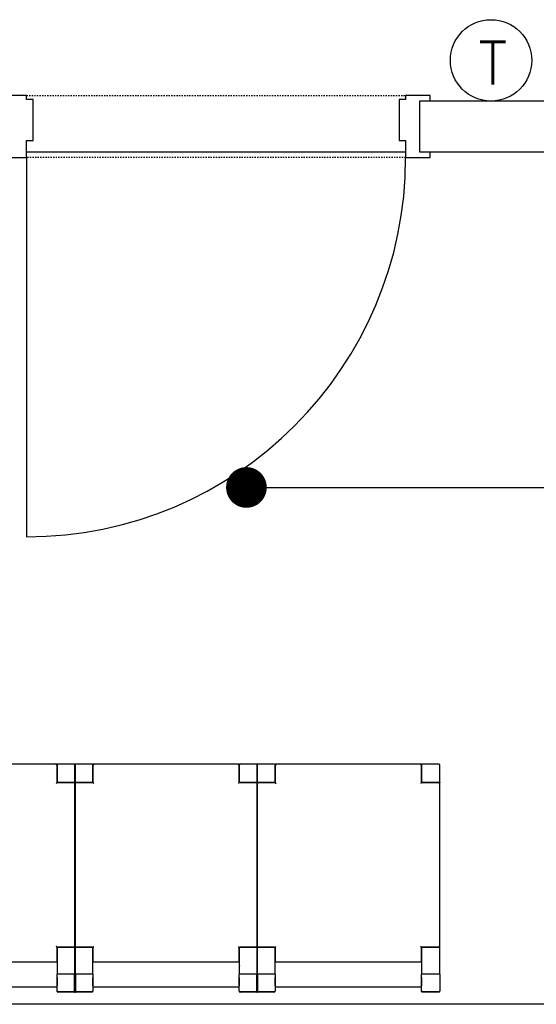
# Model space of a CAD drawing. Header units: centimetres. Extents: x -1062 to 5388, y 1642 to 2943.
# Tile 70 of 90: x 4758 to 4885, y 2124 to 2366. Entities that reach past the tile are written whole.
import ezdxf

# ---------------------------------------------------------------- set-up
doc = ezdxf.new("R2010")
doc.units = ezdxf.units.CM
doc.linetypes.add('XREF$0$Kreska', pattern=[0.635, 0.3175, -0.3175])
for name, color, linetype in [('M-TEXT-ROOM-TAG', 86, 'Continuous'), ('M-XREF', 252, 'Continuous'), ('XREF$0$_Przerywana', 8, 'XREF$0$Kreska'), ('XREF$0$Drzwi', 8, 'Continuous'), ('XREF$0$Drzwi-2', 8, 'Continuous'), ('XREF$0$Meble', 8, 'Continuous'), ('XREF$0$Stropy', 8, 'Continuous'), ('XREF$0$Ściany-2', 8, 'Continuous')]:
    doc.layers.add(name, color=color, linetype=linetype)
doc.layers.add('m-thermostats', color=7, linetype='Continuous', true_color=0x006dda)
doc.styles.add('RomanS', font='romans.shx')
doc.dimstyles.new('ISO-25', dxfattribs={"dimtxt": 2.5, "dimasz": 2.5, "dimexe": 1.25, "dimexo": 0.625, "dimtad": 1, "dimtxsty": 'Standard', "dimcen": 2.5, "dimadec": 0, "dimazin": 0, "dimtfac": 1, "dimtmove": 0, "dimatfit": 3, "dimfxl": 1, "dimarcsym": 0})

# ---------------------------------------------------------------- blocks, each defined once
blk = doc.blocks.new('XREF$0$Bimroom_Collection_Dining_Chair_2022 - Dining Chair-V4-Aranżacja_01')
at = {"layer": 'XREF$0$Meble'}
for p, q in [((-22.5, 23.7), (-22.5, 27.71)), ((-22.3, 28), (-18.2, 28)), ((-22.3, 27.91), (-18.2, 27.91)), ((-18, 27.71), (-18, 27.8)), ((-18, 27.71), (-18, 23.7)), ((18, 26.67), (-18, 26.67)), ((18, 27.8), (18, 27.71)), ((18, 27.8), (18, 27.71)), ((18, 23.7), (18, 27.71)), ((18.2, 28), (22.3, 28)), ((18.2, 27.91), (22.3, 27.91)), ((22.5, 27.71), (22.5, 23.7)), ((-18, 24.42), (-18, 26.5)), ((18, 26.5), (18, 24.42)), ((-22.5, 23.7), (-22.5, 17.2)), ((-18.2, 23.5), (-22.3, 23.5)), ((-18, 20.68), (-18, 23.7)), ((-18, 17.2), (-18, 23.7)), ((18, 23.7), (18, 20.68)), ((18, 23.7), (18, 17.2)), ((22.3, 23.5), (18.2, 23.5)), ((22.5, 17.2), (22.5, 23.7)), ((-18, 20.68), (-18, 20.67)), ((-18, 20.68), (-18, 17)), ((-18, 20.67), (18, 20.67)), ((18, 20.67), (18, 20.68)), ((18, 17), (18, 20.68)), ((-18, 17), (-22.5, 17)), ((-22.5, 17), (-22.5, -23.5)), ((-22.3, 17), (-18.2, 17)), ((22.5, 17), (18, 17)), ((18.2, 17), (22.3, 17)), ((22.5, -23.5), (22.5, 17)), ((-22.5, -23.5), (-18, -23.5)), ((-22.5, -23.7), (-22.5, -27.8)), ((-18.2, -23.5), (-22.3, -23.5)), ((-18, -23.5), (-18, -28)), ((-18, -27.8), (-18, -23.7)), ((18, -28), (18, -23.5)), ((18, -23.5), (22.5, -23.5)), ((18, -23.7), (18, -27.8)), ((22.3, -23.5), (18.2, -23.5)), ((22.5, -27.8), (22.5, -23.7)), ((-22.3, -28), (-18.2, -28)), ((-18, -28), (18, -28)), ((18.2, -28), (22.3, -28))]:
    blk.add_line(p, q, dxfattribs=at)
for centre, start, end in [((-22.3, 27.8), 90, 110.0607), ((-18.2, 27.8), 360, 90), ((18.2, 27.8), 90, 180), ((22.3, 27.8), 45, 90), ((-18.2, 21.3), 0, 38.5714), ((-18.2, 21.3), 12.8571, 38.5714), ((18.2, 21.3), 141.4286, 167.1429), ((18.2, 21.3), 141.4286, 167.1429), ((-22.3, 17.2), 192.8571, 205.7143), ((-22.3, 17.2), 192.8571, 205.7143), ((-22.3, 17.2), 231.4286, 244.2857), ((-22.3, 17.2), 231.4286, 244.2857), ((-22.3, 17.2), 257.1429, 270), ((-18.2, 17.2), 270, 282.8571), ((-18.2, 17.2), 270, 282.8571), ((-18.2, 17.2), 295.7143, 0), ((-18.2, 17.2), 295.7143, 0), ((18.2, 17.2), 180, 244.2857), ((18.2, 17.2), 180, 244.2857), ((18.2, 17.2), 257.1429, 270), ((18.2, 17.2), 257.1429, 270), ((22.3, 17.2), 270, 282.8571), ((22.3, 17.2), 295.7143, 308.5714), ((22.3, 17.2), 295.7143, 308.5714), ((-22.3, -23.7), 90, 180), ((-22.3, -23.7), 105, 120), ((-18.2, -23.7), 0, 90), ((-18.2, -23.7), 60, 75), ((-18.2, -23.7), 15, 30), ((-18.2, -23.7), 0, 13.7919), ((18.2, -23.7), 90, 180), ((18.2, -23.7), 150, 165), ((18.2, -23.7), 90, 120), ((22.3, -23.7), 0, 90), ((22.3, -23.7), 60, 75), ((-22.3, -27.8), 180, 270), ((-22.3, -27.8), 240, 255), ((-18.2, -27.8), 270, 0), ((-18.2, -27.8), 270, 345), ((18.2, -27.8), 180, 270), ((18.2, -27.8), 195, 270), ((22.3, -27.8), 270, 0), ((22.3, -27.8), 285, 300)]:
    blk.add_arc(centre, 0.2, start, end, dxfattribs=at)
for points, knots in [([(-22.5, 27.71), (-22.5, 27.73), (-22.49, 27.78), (-22.46, 27.83), (-22.43, 27.87), (-22.37, 27.9), (-22.33, 27.91), (-22.3, 27.91)], [-1, -1, -1, -1, -0.785714, -0.571429, -0.428571, -0.285714, 0, 0, 0, 0]), ([(-18.2, 27.91), (-18.18, 27.91), (-18.13, 27.9), (-18.08, 27.87), (-18.04, 27.84), (-18.01, 27.79), (-18, 27.74), (-18, 27.71)], [-1, -1, -1, -1, -0.785714, -0.571429, -0.428571, -0.285714, 0, 0, 0, 0]), ([(18, 27.71), (18, 27.73), (18.01, 27.78), (18.04, 27.83), (18.07, 27.87), (18.13, 27.9), (18.17, 27.91), (18.2, 27.91)], [-1, -1, -1, -1, -0.785714, -0.571429, -0.428571, -0.285714, 0, 0, 0, 0]), ([(22.3, 27.91), (22.32, 27.91), (22.37, 27.9), (22.42, 27.87), (22.46, 27.84), (22.49, 27.79), (22.5, 27.74), (22.5, 27.71)], [-1, -1, -1, -1, -0.785714, -0.571429, -0.428571, -0.285714, 0, 0, 0, 0]), ([(-22.3, 23.5), (-22.32, 23.5), (-22.37, 23.51), (-22.42, 23.54), (-22.46, 23.57), (-22.49, 23.62), (-22.5, 23.67), (-22.5, 23.7)], [-1, -1, -1, -1, -0.785714, -0.571429, -0.428571, -0.285714, 0, 0, 0, 0]), ([(-18, 23.7), (-18, 23.67), (-18.01, 23.63), (-18.04, 23.58), (-18.07, 23.54), (-18.13, 23.51), (-18.17, 23.5), (-18.2, 23.5)], [-1, -1, -1, -1, -0.785714, -0.571429, -0.428571, -0.285714, 0, 0, 0, 0]), ([(18.2, 23.5), (18.18, 23.5), (18.13, 23.51), (18.08, 23.54), (18.04, 23.57), (18.01, 23.62), (18, 23.67), (18, 23.7)], [-1, -1, -1, -1, -0.785714, -0.571429, -0.428571, -0.285714, 0, 0, 0, 0]), ([(22.5, 23.7), (22.5, 23.67), (22.49, 23.63), (22.46, 23.58), (22.43, 23.54), (22.37, 23.51), (22.33, 23.5), (22.3, 23.5)], [-1, -1, -1, -1, -0.785714, -0.571429, -0.428571, -0.285714, 0, 0, 0, 0]), ([(-22.5, 17), (-22.5, 17), (-22.5, 17), (-22.49, 16.99), (-22.47, 16.97), (-22.46, 16.96), (-22.44, 16.94), (-22.42, 16.92), (-22.4, 16.9), (-22.39, 16.89), (-22.37, 16.87), (-22.34, 16.84), (-22.32, 16.82), (-22.3, 16.8)], [0, 0, 0, 0, 0.166667, 0.25, 0.333333, 0.416667, 0.5, 0.583333, 0.666667, 0.708333, 0.75, 0.833333, 1, 1, 1, 1]), ([(-18, 17), (-18, 17), (-18, 17), (-17.99, 16.99), (-17.97, 16.97), (-17.96, 16.96), (-17.94, 16.94), (-17.92, 16.92), (-17.9, 16.9), (-17.89, 16.89), (-17.87, 16.87), (-17.84, 16.84), (-17.82, 16.82), (-17.8, 16.8)], [0, 0, 0, 0, 0.166667, 0.25, 0.333333, 0.416667, 0.5, 0.583333, 0.666667, 0.708333, 0.75, 0.833333, 1, 1, 1, 1]), ([(18, 17), (18, 17), (18, 17), (17.99, 16.99), (17.97, 16.97), (17.96, 16.96), (17.94, 16.94), (17.92, 16.92), (17.9, 16.9), (17.89, 16.89), (17.87, 16.87), (17.84, 16.84), (17.82, 16.82), (17.8, 16.8)], [0, 0, 0, 0, 0.166667, 0.25, 0.333333, 0.416667, 0.5, 0.583333, 0.666667, 0.708333, 0.75, 0.833333, 1, 1, 1, 1]), ([(22.5, 17), (22.5, 17), (22.5, 17), (22.49, 16.99), (22.47, 16.97), (22.46, 16.96), (22.44, 16.94), (22.42, 16.92), (22.4, 16.9), (22.39, 16.89), (22.37, 16.87), (22.34, 16.84), (22.32, 16.82), (22.3, 16.8)], [0, 0, 0, 0, 0.166667, 0.25, 0.333333, 0.416667, 0.5, 0.583333, 0.666667, 0.708333, 0.75, 0.833333, 1, 1, 1, 1]), ([(-22.49, -23.49), (-22.49, -23.49), (-22.49, -23.49), (-22.47, -23.47), (-22.46, -23.46), (-22.44, -23.44), (-22.42, -23.42), (-22.4, -23.4), (-22.39, -23.39), (-22.37, -23.37), (-22.34, -23.34), (-22.32, -23.32), (-22.3, -23.3)], [0.1666667, 0.1666667, 0.1666667, 0.1666667, 0.25, 0.3333333, 0.4166667, 0.5, 0.5833333, 0.6666667, 0.7083333, 0.75, 0.8333333, 1, 1, 1, 1]), ([(-18, -23.5), (-18, -23.5), (-18, -23.5), (-17.99, -23.49), (-17.97, -23.47), (-17.96, -23.46), (-17.94, -23.44), (-17.92, -23.42), (-17.9, -23.4), (-17.89, -23.39), (-17.87, -23.37), (-17.84, -23.34), (-17.82, -23.32), (-17.8, -23.3)], [0, 0, 0, 0, 0.166667, 0.25, 0.333333, 0.416667, 0.5, 0.583333, 0.666667, 0.708333, 0.75, 0.833333, 1, 1, 1, 1]), ([(18, -23.5), (18, -23.5), (18, -23.5), (17.99, -23.49), (17.97, -23.47), (17.96, -23.46), (17.94, -23.44), (17.92, -23.42), (17.9, -23.4), (17.89, -23.39), (17.87, -23.37), (17.84, -23.34), (17.82, -23.32), (17.8, -23.3)], [0, 0, 0, 0, 0.166667, 0.25, 0.333333, 0.416667, 0.5, 0.583333, 0.666667, 0.708333, 0.75, 0.833333, 1, 1, 1, 1]), ([(22.49, -23.49), (22.49, -23.49), (22.49, -23.49), (22.47, -23.47), (22.46, -23.46), (22.44, -23.44), (22.42, -23.42), (22.4, -23.4), (22.39, -23.39), (22.37, -23.37), (22.34, -23.34), (22.32, -23.32), (22.3, -23.3)], [0.1666667, 0.1666667, 0.1666667, 0.1666667, 0.25, 0.3333333, 0.4166667, 0.5, 0.5833333, 0.6666667, 0.7083333, 0.75, 0.8333333, 1, 1, 1, 1]), ([(-18, -28), (-18, -28), (-18, -28), (-17.99, -27.99), (-17.97, -27.97), (-17.96, -27.96), (-17.94, -27.94), (-17.92, -27.92), (-17.9, -27.9), (-17.89, -27.89), (-17.87, -27.87), (-17.84, -27.84), (-17.82, -27.82), (-17.8, -27.8)], [0, 0, 0, 0, 0.166667, 0.25, 0.333333, 0.416667, 0.5, 0.583333, 0.666667, 0.708333, 0.75, 0.833333, 1, 1, 1, 1]), ([(18, -28), (18, -28), (18, -28), (17.99, -27.99), (17.97, -27.97), (17.96, -27.96), (17.94, -27.94), (17.92, -27.92), (17.9, -27.9), (17.89, -27.89), (17.87, -27.87), (17.84, -27.84), (17.82, -27.82), (17.8, -27.8)], [0, 0, 0, 0, 0.166667, 0.25, 0.333333, 0.416667, 0.5, 0.583333, 0.666667, 0.708333, 0.75, 0.833333, 1, 1, 1, 1])]:
    blk.add_open_spline(points, degree=3, knots=knots, dxfattribs=at)
blk = doc.blocks.new('XREF$0$Bimroom_Collection_Dining_Chair_2022 - Dining Chair-V7-Aranżacja_01')
at = {"layer": 'XREF$0$Meble'}
for p, q in [((-22.5, 23.7), (-22.5, 27.71)), ((-22.3, 28), (-18.2, 28)), ((-22.3, 27.91), (-18.2, 27.91)), ((-18, 27.71), (-18, 27.8)), ((-18, 27.71), (-18, 23.7)), ((18, 26.67), (-18, 26.67)), ((18, 27.8), (18, 27.71)), ((18, 27.8), (18, 27.71)), ((18, 23.7), (18, 27.71)), ((18.2, 28), (22.3, 28)), ((18.2, 27.91), (22.3, 27.91)), ((22.5, 27.71), (22.5, 27.8)), ((22.5, 27.71), (22.5, 23.7)), ((-18, 24.42), (-18, 26.5)), ((18, 26.5), (18, 24.42)), ((-22.5, 23.7), (-22.5, 17.2)), ((-18.2, 23.5), (-22.3, 23.5)), ((-18, 20.68), (-18, 23.7)), ((-18, 17.2), (-18, 23.7)), ((18, 23.7), (18, 20.68)), ((18, 23.7), (18, 17.2)), ((22.3, 23.5), (18.2, 23.5)), ((22.5, 17.2), (22.5, 23.7)), ((22.5, 23.7), (22.5, 17.2)), ((22.5, 21.3), (22.5, 23.7)), ((-18, 20.68), (-18, 20.67)), ((-18, 20.68), (-18, 17)), ((-18, 20.67), (18, 20.67)), ((18, 20.67), (18, 20.68)), ((18, 17), (18, 20.68)), ((-18, 17), (-22.5, 17)), ((-22.5, 17), (-22.5, -23.5)), ((-22.3, 17), (-18.2, 17)), ((22.5, 17), (18, 17)), ((18.2, 17), (22.3, 17)), ((22.5, -23.5), (22.5, 17)), ((-22.5, -23.5), (-18, -23.5)), ((-22.5, -23.7), (-22.5, -27.8)), ((-18.2, -23.5), (-22.3, -23.5)), ((-18, -23.5), (-18, -28)), ((-18, -27.8), (-18, -23.7)), ((18, -28), (18, -23.5)), ((18, -23.5), (22.5, -23.5)), ((18, -23.7), (18, -27.8)), ((22.3, -23.5), (18.2, -23.5)), ((22.5, -27.8), (22.5, -23.7)), ((-22.3, -28), (-18.2, -28)), ((-18, -28), (18, -28)), ((18.2, -28), (22.3, -28))]:
    blk.add_line(p, q, dxfattribs=at)
for centre, start, end in [((-22.3, 27.8), 90, 110.1027), ((-18.2, 27.8), 360, 90), ((18.2, 27.8), 90, 180), ((22.3, 27.8), 360, 90), ((-18.2, 21.3), 0, 38.5714), ((-18.2, 21.3), 12.8571, 38.5714), ((18.2, 21.3), 141.4286, 167.1429), ((18.2, 21.3), 141.4286, 167.1429), ((22.3, 21.3), 0, 38.5714), ((22.3, 21.3), 0, 38.5714), ((-22.3, 17.2), 192.8571, 205.7143), ((-22.3, 17.2), 192.8571, 205.7143), ((-22.3, 17.2), 231.4286, 244.2857), ((-22.3, 17.2), 231.4286, 244.2857), ((-22.3, 17.2), 257.1429, 270), ((-18.2, 17.2), 270, 282.8571), ((-18.2, 17.2), 270, 282.8571), ((-18.2, 17.2), 295.7143, 0), ((-18.2, 17.2), 295.7143, 0), ((18.2, 17.2), 180, 244.2857), ((18.2, 17.2), 180, 244.2857), ((18.2, 17.2), 257.1429, 270), ((18.2, 17.2), 257.1429, 270), ((22.3, 17.2), 270, 282.8571), ((22.3, 17.2), 295.7143, 360), ((22.3, 17.2), 295.7143, 0), ((-22.3, -23.7), 90, 180), ((-22.3, -23.7), 105, 120), ((-18.2, -23.7), 0, 90), ((-18.2, -23.7), 60, 75), ((-18.2, -23.7), 15, 30), ((-18.2, -23.7), 0, 13.7919), ((18.2, -23.7), 90, 180), ((18.2, -23.7), 150, 165), ((18.2, -23.7), 90, 120), ((22.3, -23.7), 0, 90), ((22.3, -23.7), 0, 75), ((-22.3, -27.8), 180, 270), ((-22.3, -27.8), 240, 255), ((-18.2, -27.8), 270, 0), ((-18.2, -27.8), 270, 345), ((18.2, -27.8), 180, 270), ((18.2, -27.8), 195, 270), ((22.3, -27.8), 270, 0), ((22.3, -27.8), 285, 0)]:
    blk.add_arc(centre, 0.2, start, end, dxfattribs=at)
for points, knots in [([(-22.5, 27.71), (-22.5, 27.73), (-22.49, 27.78), (-22.46, 27.83), (-22.43, 27.87), (-22.37, 27.9), (-22.33, 27.91), (-22.3, 27.91)], [-1, -1, -1, -1, -0.785714, -0.571429, -0.428571, -0.285714, 0, 0, 0, 0]), ([(-18.2, 27.91), (-18.18, 27.91), (-18.13, 27.9), (-18.08, 27.87), (-18.04, 27.84), (-18.01, 27.79), (-18, 27.74), (-18, 27.71)], [-1, -1, -1, -1, -0.785714, -0.571429, -0.428571, -0.285714, 0, 0, 0, 0]), ([(18, 27.71), (18, 27.73), (18.01, 27.78), (18.04, 27.83), (18.07, 27.87), (18.13, 27.9), (18.17, 27.91), (18.2, 27.91)], [-1, -1, -1, -1, -0.785714, -0.571429, -0.428571, -0.285714, 0, 0, 0, 0]), ([(22.3, 27.91), (22.32, 27.91), (22.37, 27.9), (22.42, 27.87), (22.46, 27.84), (22.49, 27.79), (22.5, 27.74), (22.5, 27.71)], [-1, -1, -1, -1, -0.785714, -0.571429, -0.428571, -0.285714, 0, 0, 0, 0]), ([(-22.3, 23.5), (-22.32, 23.5), (-22.37, 23.51), (-22.42, 23.54), (-22.46, 23.57), (-22.49, 23.62), (-22.5, 23.67), (-22.5, 23.7)], [-1, -1, -1, -1, -0.785714, -0.571429, -0.428571, -0.285714, 0, 0, 0, 0]), ([(-18, 23.7), (-18, 23.67), (-18.01, 23.63), (-18.04, 23.58), (-18.07, 23.54), (-18.13, 23.51), (-18.17, 23.5), (-18.2, 23.5)], [-1, -1, -1, -1, -0.785714, -0.571429, -0.428571, -0.285714, 0, 0, 0, 0]), ([(18.2, 23.5), (18.18, 23.5), (18.13, 23.51), (18.08, 23.54), (18.04, 23.57), (18.01, 23.62), (18, 23.67), (18, 23.7)], [-1, -1, -1, -1, -0.785714, -0.571429, -0.428571, -0.285714, 0, 0, 0, 0]), ([(22.5, 23.7), (22.5, 23.67), (22.49, 23.63), (22.46, 23.58), (22.43, 23.54), (22.37, 23.51), (22.33, 23.5), (22.3, 23.5)], [-1, -1, -1, -1, -0.785714, -0.571429, -0.428571, -0.285714, 0, 0, 0, 0]), ([(-22.5, 17), (-22.5, 17), (-22.5, 17), (-22.49, 16.99), (-22.47, 16.97), (-22.46, 16.96), (-22.44, 16.94), (-22.42, 16.92), (-22.4, 16.9), (-22.39, 16.89), (-22.37, 16.87), (-22.34, 16.84), (-22.32, 16.82), (-22.3, 16.8)], [0, 0, 0, 0, 0.166667, 0.25, 0.333333, 0.416667, 0.5, 0.583333, 0.666667, 0.708333, 0.75, 0.833333, 1, 1, 1, 1]), ([(-18, 17), (-18, 17), (-18, 17), (-17.99, 16.99), (-17.97, 16.97), (-17.96, 16.96), (-17.94, 16.94), (-17.92, 16.92), (-17.9, 16.9), (-17.89, 16.89), (-17.87, 16.87), (-17.84, 16.84), (-17.82, 16.82), (-17.8, 16.8)], [0, 0, 0, 0, 0.166667, 0.25, 0.333333, 0.416667, 0.5, 0.583333, 0.666667, 0.708333, 0.75, 0.833333, 1, 1, 1, 1]), ([(18, 17), (18, 17), (18, 17), (17.99, 16.99), (17.97, 16.97), (17.96, 16.96), (17.94, 16.94), (17.92, 16.92), (17.9, 16.9), (17.89, 16.89), (17.87, 16.87), (17.84, 16.84), (17.82, 16.82), (17.8, 16.8)], [0, 0, 0, 0, 0.166667, 0.25, 0.333333, 0.416667, 0.5, 0.583333, 0.666667, 0.708333, 0.75, 0.833333, 1, 1, 1, 1]), ([(22.5, 17), (22.5, 17), (22.5, 17), (22.49, 16.99), (22.47, 16.97), (22.46, 16.96), (22.44, 16.94), (22.42, 16.92), (22.4, 16.9), (22.39, 16.89), (22.37, 16.87), (22.34, 16.84), (22.32, 16.82), (22.3, 16.8)], [0, 0, 0, 0, 0.166667, 0.25, 0.333333, 0.416667, 0.5, 0.583333, 0.666667, 0.708333, 0.75, 0.833333, 1, 1, 1, 1]), ([(-22.49, -23.49), (-22.49, -23.49), (-22.49, -23.49), (-22.47, -23.47), (-22.46, -23.46), (-22.44, -23.44), (-22.42, -23.42), (-22.4, -23.4), (-22.39, -23.39), (-22.37, -23.37), (-22.34, -23.34), (-22.32, -23.32), (-22.3, -23.3)], [0.1666667, 0.1666667, 0.1666667, 0.1666667, 0.25, 0.3333333, 0.4166667, 0.5, 0.5833333, 0.6666667, 0.7083333, 0.75, 0.8333333, 1, 1, 1, 1]), ([(-18, -23.5), (-18, -23.5), (-18, -23.5), (-17.99, -23.49), (-17.97, -23.47), (-17.96, -23.46), (-17.94, -23.44), (-17.92, -23.42), (-17.9, -23.4), (-17.89, -23.39), (-17.87, -23.37), (-17.84, -23.34), (-17.82, -23.32), (-17.8, -23.3)], [0, 0, 0, 0, 0.166667, 0.25, 0.333333, 0.416667, 0.5, 0.583333, 0.666667, 0.708333, 0.75, 0.833333, 1, 1, 1, 1]), ([(18, -23.5), (18, -23.5), (18, -23.5), (17.99, -23.49), (17.97, -23.47), (17.96, -23.46), (17.94, -23.44), (17.92, -23.42), (17.9, -23.4), (17.89, -23.39), (17.87, -23.37), (17.84, -23.34), (17.82, -23.32), (17.8, -23.3)], [0, 0, 0, 0, 0.166667, 0.25, 0.333333, 0.416667, 0.5, 0.583333, 0.666667, 0.708333, 0.75, 0.833333, 1, 1, 1, 1]), ([(22.5, -23.5), (22.5, -23.5), (22.5, -23.5), (22.49, -23.49), (22.47, -23.47), (22.46, -23.46), (22.44, -23.44), (22.42, -23.42), (22.4, -23.4), (22.39, -23.39), (22.37, -23.37), (22.34, -23.34), (22.32, -23.32), (22.3, -23.3)], [0, 0, 0, 0, 0.166667, 0.25, 0.333333, 0.416667, 0.5, 0.583333, 0.666667, 0.708333, 0.75, 0.833333, 1, 1, 1, 1]), ([(-18, -28), (-18, -28), (-18, -28), (-17.99, -27.99), (-17.97, -27.97), (-17.96, -27.96), (-17.94, -27.94), (-17.92, -27.92), (-17.9, -27.9), (-17.89, -27.89), (-17.87, -27.87), (-17.84, -27.84), (-17.82, -27.82), (-17.8, -27.8)], [0, 0, 0, 0, 0.166667, 0.25, 0.333333, 0.416667, 0.5, 0.583333, 0.666667, 0.708333, 0.75, 0.833333, 1, 1, 1, 1]), ([(18, -28), (18, -28), (18, -28), (17.99, -27.99), (17.97, -27.97), (17.96, -27.96), (17.94, -27.94), (17.92, -27.92), (17.9, -27.9), (17.89, -27.89), (17.87, -27.87), (17.84, -27.84), (17.82, -27.82), (17.8, -27.8)], [0, 0, 0, 0, 0.166667, 0.25, 0.333333, 0.416667, 0.5, 0.583333, 0.666667, 0.708333, 0.75, 0.833333, 1, 1, 1, 1])]:
    blk.add_open_spline(points, degree=3, knots=knots, dxfattribs=at)
blk = doc.blocks.new('XREF$0$Bimroom_Collection_Dining_Chair_2022 - Dining Chair-V8-Aranżacja_01')
at = {"layer": 'XREF$0$Meble'}
for p, q in [((-22.5, 27.8), (-22.5, 27.71)), ((-22.5, 27.8), (-22.5, 27.71)), ((-22.5, 23.7), (-22.5, 27.71)), ((-22.3, 28), (-18.2, 28)), ((-22.3, 27.91), (-18.2, 27.91)), ((-18, 27.71), (-18, 27.8)), ((-18, 27.71), (-18, 23.7)), ((18, 26.67), (-18, 26.67)), ((18, 27.8), (18, 27.71)), ((18, 27.8), (18, 27.71)), ((18, 23.7), (18, 27.71)), ((18.2, 28), (22.3, 28)), ((18.2, 27.91), (22.3, 27.91)), ((22.5, 27.71), (22.5, 23.7)), ((-18, 24.42), (-18, 26.5)), ((18, 26.5), (18, 24.42)), ((-22.5, 23.7), (-22.5, 17.2)), ((-22.5, 23.7), (-22.5, 21.3)), ((-18.2, 23.5), (-22.3, 23.5)), ((-18, 20.68), (-18, 23.7)), ((-18, 17.2), (-18, 23.7)), ((18, 23.7), (18, 20.68)), ((18, 23.7), (18, 17.2)), ((22.3, 23.5), (18.2, 23.5)), ((22.5, 17.2), (22.5, 23.7)), ((-18, 20.68), (-18, 20.67)), ((-18, 20.68), (-18, 17)), ((-18, 20.67), (18, 20.67)), ((18, 20.67), (18, 20.68)), ((18, 17), (18, 20.68)), ((-18, 17), (-22.5, 17)), ((-22.5, 17), (-22.5, -23.5)), ((-22.3, 17), (-18.2, 17)), ((22.5, 17), (18, 17)), ((18.2, 17), (22.3, 17)), ((22.5, -23.5), (22.5, 17)), ((-22.5, -23.5), (-18, -23.5)), ((-22.5, -23.7), (-22.5, -27.8)), ((-18.2, -23.5), (-22.3, -23.5)), ((-18, -23.5), (-18, -28)), ((-18, -27.8), (-18, -23.7)), ((18, -28), (18, -23.5)), ((18, -23.5), (22.5, -23.5)), ((18, -23.7), (18, -27.8)), ((22.3, -23.5), (18.2, -23.5)), ((22.5, -27.8), (22.5, -23.7)), ((-22.3, -28), (-18.2, -28)), ((-18, -28), (18, -28)), ((18.2, -28), (22.3, -28))]:
    blk.add_line(p, q, dxfattribs=at)
for centre, start, end in [((-22.3, 27.8), 90, 180), ((-18.2, 27.8), 360, 90), ((18.2, 27.8), 90, 180), ((22.3, 27.8), 45, 90), ((-22.3, 21.3), 141.4286, 167.1429), ((-22.3, 21.3), 141.4286, 167.1429), ((-18.2, 21.3), 0, 38.5714), ((-18.2, 21.3), 12.8571, 38.5714), ((18.2, 21.3), 141.4286, 167.1429), ((18.2, 21.3), 141.4286, 167.1429), ((-22.3, 17.2), 180, 244.2857), ((-22.3, 17.2), 180, 244.2857), ((-22.3, 17.2), 257.1429, 270), ((-18.2, 17.2), 270, 282.8571), ((-18.2, 17.2), 270, 282.8571), ((-18.2, 17.2), 295.7143, 0), ((-18.2, 17.2), 295.7143, 0), ((18.2, 17.2), 180, 244.2857), ((18.2, 17.2), 180, 244.2857), ((18.2, 17.2), 257.1429, 270), ((18.2, 17.2), 257.1429, 270), ((22.3, 17.2), 270, 282.8571), ((22.3, 17.2), 295.7143, 308.5714), ((22.3, 17.2), 295.7143, 308.5714), ((-22.3, -23.7), 90, 180), ((-22.3, -23.7), 150, 165), ((-22.3, -23.7), 90, 120), ((-18.2, -23.7), 0, 90), ((-18.2, -23.7), 60, 75), ((-18.2, -23.7), 15, 30), ((-18.2, -23.7), 0, 13.7919), ((18.2, -23.7), 90, 180), ((18.2, -23.7), 150, 165), ((18.2, -23.7), 90, 120), ((22.3, -23.7), 0, 90), ((22.3, -23.7), 60, 75), ((-22.3, -27.8), 180, 270), ((-22.3, -27.8), 180, 210), ((-22.3, -27.8), 240, 255), ((-18.2, -27.8), 270, 0), ((-18.2, -27.8), 270, 345), ((18.2, -27.8), 180, 270), ((18.2, -27.8), 195, 270), ((22.3, -27.8), 270, 0), ((22.3, -27.8), 285, 300)]:
    blk.add_arc(centre, 0.2, start, end, dxfattribs=at)
for points, knots in [([(-22.5, 27.71), (-22.5, 27.73), (-22.49, 27.78), (-22.46, 27.83), (-22.43, 27.87), (-22.37, 27.9), (-22.33, 27.91), (-22.3, 27.91)], [-1, -1, -1, -1, -0.785714, -0.571429, -0.428571, -0.285714, 0, 0, 0, 0]), ([(-18.2, 27.91), (-18.18, 27.91), (-18.13, 27.9), (-18.08, 27.87), (-18.04, 27.84), (-18.01, 27.79), (-18, 27.74), (-18, 27.71)], [-1, -1, -1, -1, -0.785714, -0.571429, -0.428571, -0.285714, 0, 0, 0, 0]), ([(18, 27.71), (18, 27.73), (18.01, 27.78), (18.04, 27.83), (18.07, 27.87), (18.13, 27.9), (18.17, 27.91), (18.2, 27.91)], [-1, -1, -1, -1, -0.785714, -0.571429, -0.428571, -0.285714, 0, 0, 0, 0]), ([(22.3, 27.91), (22.32, 27.91), (22.37, 27.9), (22.42, 27.87), (22.46, 27.84), (22.49, 27.79), (22.5, 27.74), (22.5, 27.71)], [-1, -1, -1, -1, -0.785714, -0.571429, -0.428571, -0.285714, 0, 0, 0, 0]), ([(-22.3, 23.5), (-22.32, 23.5), (-22.37, 23.51), (-22.42, 23.54), (-22.46, 23.57), (-22.49, 23.62), (-22.5, 23.67), (-22.5, 23.7)], [-1, -1, -1, -1, -0.785714, -0.571429, -0.428571, -0.285714, 0, 0, 0, 0]), ([(-18, 23.7), (-18, 23.67), (-18.01, 23.63), (-18.04, 23.58), (-18.07, 23.54), (-18.13, 23.51), (-18.17, 23.5), (-18.2, 23.5)], [-1, -1, -1, -1, -0.785714, -0.571429, -0.428571, -0.285714, 0, 0, 0, 0]), ([(18.2, 23.5), (18.18, 23.5), (18.13, 23.51), (18.08, 23.54), (18.04, 23.57), (18.01, 23.62), (18, 23.67), (18, 23.7)], [-1, -1, -1, -1, -0.785714, -0.571429, -0.428571, -0.285714, 0, 0, 0, 0]), ([(22.5, 23.7), (22.5, 23.67), (22.49, 23.63), (22.46, 23.58), (22.43, 23.54), (22.37, 23.51), (22.33, 23.5), (22.3, 23.5)], [-1, -1, -1, -1, -0.785714, -0.571429, -0.428571, -0.285714, 0, 0, 0, 0]), ([(-22.5, 17), (-22.5, 17), (-22.5, 17), (-22.49, 16.99), (-22.47, 16.97), (-22.46, 16.96), (-22.44, 16.94), (-22.42, 16.92), (-22.4, 16.9), (-22.39, 16.89), (-22.37, 16.87), (-22.34, 16.84), (-22.32, 16.82), (-22.3, 16.8)], [0, 0, 0, 0, 0.166667, 0.25, 0.333333, 0.416667, 0.5, 0.583333, 0.666667, 0.708333, 0.75, 0.833333, 1, 1, 1, 1]), ([(-18, 17), (-18, 17), (-18, 17), (-17.99, 16.99), (-17.97, 16.97), (-17.96, 16.96), (-17.94, 16.94), (-17.92, 16.92), (-17.9, 16.9), (-17.89, 16.89), (-17.87, 16.87), (-17.84, 16.84), (-17.82, 16.82), (-17.8, 16.8)], [0, 0, 0, 0, 0.166667, 0.25, 0.333333, 0.416667, 0.5, 0.583333, 0.666667, 0.708333, 0.75, 0.833333, 1, 1, 1, 1]), ([(18, 17), (18, 17), (18, 17), (17.99, 16.99), (17.97, 16.97), (17.96, 16.96), (17.94, 16.94), (17.92, 16.92), (17.9, 16.9), (17.89, 16.89), (17.87, 16.87), (17.84, 16.84), (17.82, 16.82), (17.8, 16.8)], [0, 0, 0, 0, 0.166667, 0.25, 0.333333, 0.416667, 0.5, 0.583333, 0.666667, 0.708333, 0.75, 0.833333, 1, 1, 1, 1]), ([(22.5, 17), (22.5, 17), (22.5, 17), (22.49, 16.99), (22.47, 16.97), (22.46, 16.96), (22.44, 16.94), (22.42, 16.92), (22.4, 16.9), (22.39, 16.89), (22.37, 16.87), (22.34, 16.84), (22.32, 16.82), (22.3, 16.8)], [0, 0, 0, 0, 0.166667, 0.25, 0.333333, 0.416667, 0.5, 0.583333, 0.666667, 0.708333, 0.75, 0.833333, 1, 1, 1, 1]), ([(-22.5, -23.5), (-22.5, -23.5), (-22.5, -23.5), (-22.49, -23.49), (-22.47, -23.47), (-22.46, -23.46), (-22.44, -23.44), (-22.42, -23.42), (-22.4, -23.4), (-22.39, -23.39), (-22.37, -23.37), (-22.34, -23.34), (-22.32, -23.32), (-22.3, -23.3)], [0, 0, 0, 0, 0.166667, 0.25, 0.333333, 0.416667, 0.5, 0.583333, 0.666667, 0.708333, 0.75, 0.833333, 1, 1, 1, 1]), ([(-18, -23.5), (-18, -23.5), (-18, -23.5), (-17.99, -23.49), (-17.97, -23.47), (-17.96, -23.46), (-17.94, -23.44), (-17.92, -23.42), (-17.9, -23.4), (-17.89, -23.39), (-17.87, -23.37), (-17.84, -23.34), (-17.82, -23.32), (-17.8, -23.3)], [0, 0, 0, 0, 0.166667, 0.25, 0.333333, 0.416667, 0.5, 0.583333, 0.666667, 0.708333, 0.75, 0.833333, 1, 1, 1, 1]), ([(18, -23.5), (18, -23.5), (18, -23.5), (17.99, -23.49), (17.97, -23.47), (17.96, -23.46), (17.94, -23.44), (17.92, -23.42), (17.9, -23.4), (17.89, -23.39), (17.87, -23.37), (17.84, -23.34), (17.82, -23.32), (17.8, -23.3)], [0, 0, 0, 0, 0.166667, 0.25, 0.333333, 0.416667, 0.5, 0.583333, 0.666667, 0.708333, 0.75, 0.833333, 1, 1, 1, 1]), ([(22.49, -23.49), (22.49, -23.49), (22.49, -23.49), (22.47, -23.47), (22.46, -23.46), (22.44, -23.44), (22.42, -23.42), (22.4, -23.4), (22.39, -23.39), (22.37, -23.37), (22.34, -23.34), (22.32, -23.32), (22.3, -23.3)], [0.1666667, 0.1666667, 0.1666667, 0.1666667, 0.25, 0.3333333, 0.4166667, 0.5, 0.5833333, 0.6666667, 0.7083333, 0.75, 0.8333333, 1, 1, 1, 1]), ([(-18, -28), (-18, -28), (-18, -28), (-17.99, -27.99), (-17.97, -27.97), (-17.96, -27.96), (-17.94, -27.94), (-17.92, -27.92), (-17.9, -27.9), (-17.89, -27.89), (-17.87, -27.87), (-17.84, -27.84), (-17.82, -27.82), (-17.8, -27.8)], [0, 0, 0, 0, 0.166667, 0.25, 0.333333, 0.416667, 0.5, 0.583333, 0.666667, 0.708333, 0.75, 0.833333, 1, 1, 1, 1]), ([(18, -28), (18, -28), (18, -28), (17.99, -27.99), (17.97, -27.97), (17.96, -27.96), (17.94, -27.94), (17.92, -27.92), (17.9, -27.9), (17.89, -27.89), (17.87, -27.87), (17.84, -27.84), (17.82, -27.82), (17.8, -27.8)], [0, 0, 0, 0, 0.166667, 0.25, 0.333333, 0.416667, 0.5, 0.583333, 0.666667, 0.708333, 0.75, 0.833333, 1, 1, 1, 1])]:
    blk.add_open_spline(points, degree=3, knots=knots, dxfattribs=at)
blk = doc.blocks.new('XREF')
at = {"layer": 'XREF$0$_Przerywana'}
for p, q in [((-240.32, 2347.48), (-147.12, 2347.48)), ((-147.12, 2332.18), (-240.32, 2332.18))]:
    blk.add_line(p, q, dxfattribs=at)
at = {"layer": 'XREF$0$Drzwi'}
blk.add_line((-240.32, 2332.18), (-240.32, 2238.98), dxfattribs=at)
blk.add_arc((-240.32, 2332.18), 93.2, 270, 0, dxfattribs=at)
at = {"layer": 'XREF$0$Drzwi-2'}
for p, q in [((-240.32, 2347.48), (-246.32, 2347.48)), ((-240.32, 2346.48), (-240.32, 2347.48)), ((-141.12, 2347.48), (-147.12, 2347.48)), ((-147.12, 2347.48), (-147.12, 2346.48)), ((-141.12, 2346.08), (-141.12, 2347.48)), ((-238.72, 2346.48), (-240.32, 2346.48)), ((-238.72, 2336.38), (-238.72, 2346.48)), ((-147.12, 2346.48), (-148.72, 2346.48)), ((-148.72, 2346.48), (-148.72, 2336.38)), ((-240.32, 2332.18), (-240.32, 2336.38)), ((-240.32, 2336.38), (-238.72, 2336.38)), ((-148.72, 2336.38), (-147.12, 2336.38)), ((-147.12, 2336.38), (-147.12, 2332.18)), ((-141.12, 2332.18), (-141.12, 2333.58)), ((-246.32, 2332.18), (-240.32, 2332.18)), ((-147.12, 2332.18), (-141.12, 2332.18))]:
    blk.add_line(p, q, dxfattribs=at)
at = {"layer": 'XREF$0$Stropy'}
blk.add_line((-240.32, 2333.58), (-147.12, 2333.58), dxfattribs=at)
at = {"layer": 'XREF$0$Ściany-2'}
for p, q in [((-59.22, 2346.08), (-143.72, 2346.08)), ((-143.72, 2346.08), (-143.72, 2333.58)), ((-143.72, 2333.58), (-59.22, 2333.58)), ((-78.22, 2124.08), (-314.22, 2124.08))]:
    blk.add_line(p, q, dxfattribs=at)
at = {"layer": 'XREF$0$Meble', "rotation": 180}
for name, p in [('XREF$0$Bimroom_Collection_Dining_Chair_2022 - Dining Chair-V7-Aranżacja_01', (-250.82, 2155.08)), ('XREF$0$Bimroom_Collection_Dining_Chair_2022 - Dining Chair-V4-Aranżacja_01', (-206.02, 2155.08)), ('XREF$0$Bimroom_Collection_Dining_Chair_2022 - Dining Chair-V8-Aranżacja_01', (-161.22, 2155.08))]:
    blk.add_blockref(name, p, dxfattribs=at)
blk = doc.blocks.new('TERMOSTAT')
blk.add_circle((0, 0), 30)
at = {"insert": (-9.51, 13.63), "char_height": 31.51, "width": 32.2041, "attachment_point": 1, "style": 'RomanS'}
blk.add_mtext('T', dxfattribs=at)

msp = doc.modelspace()

# ---------------------------------------------------------------- block references
at = {"layer": 'm-thermostats', "xscale": 0.3333333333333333, "yscale": 0.3333333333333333, "zscale": 0.3333333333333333}
msp.add_blockref('TERMOSTAT', (4873.88, 2356.08), dxfattribs=at)
at = {"layer": 'M-XREF'}
msp.add_blockref('XREF', (5000, 0), dxfattribs=at)

# ---------------------------------------------------------------- leaders
at = {"layer": 'M-TEXT-ROOM-TAG'}
msp.add_leader([(4813.73, 2251.11), (5112.34, 2251.11)], dimstyle='ISO-25', override={"dimasz": 10, "dimgap": 0.625, "dimtad": 0, "dimldrblk": 'Dot'}, dxfattribs=at)

doc.saveas('drawing.dxf')
